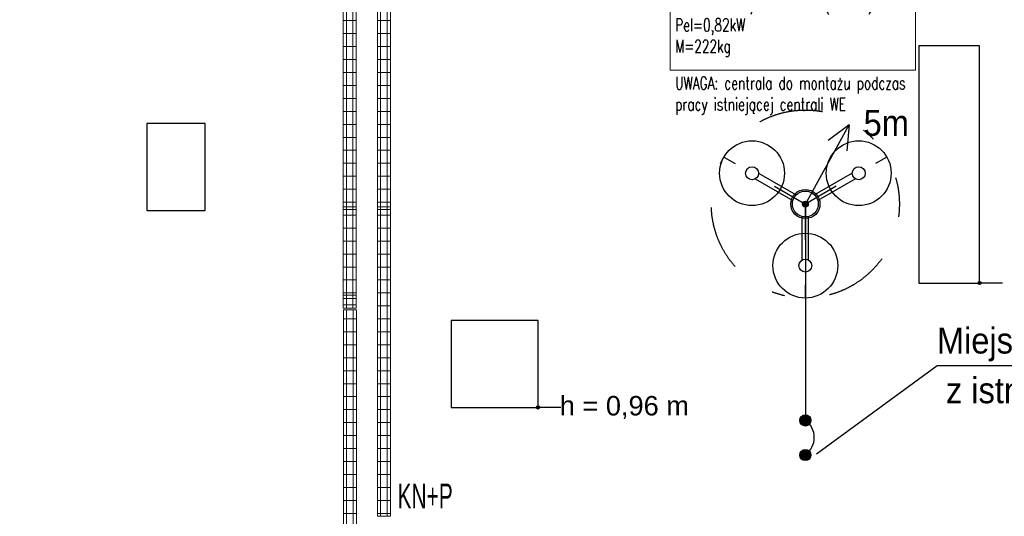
# Model space of a CAD drawing. Header units: millimetres. Extents: x -165365 to -33565, y 7406 to 103342.
# Tile 39 of 256: x -132370 to -124779, y 37477 to 41308. Entities that reach past the tile are written whole.
import ezdxf
from ezdxf.enums import TextEntityAlignment as Align

# ---------------------------------------------------------------- set-up
doc = ezdxf.new("R2010")
doc.units = ezdxf.units.MM
doc.header["$MEASUREMENT"] = 0
for name, pattern in [('ACAD_ISO03W100', [150, 60, -90]), ('DDS_LT8', [259.999998, 20, -69.999999, 100, -69.999999]), ('Wipeout_Contour', [1000, 0, -1000])]:
    doc.linetypes.add(name, pattern=pattern)
for name, color, linetype, lineweight in [('2DE_PRO_CblfEZ', 80, 'Continuous', 15), ('CP_DETAL', 33, 'Continuous', 9), ('HVAC_WENTYLACJA_ETYKIETY', 3, 'Continuous', 18)]:
    doc.layers.add(name, color=color, linetype=linetype, lineweight=lineweight)
for name, color, linetype in [('ELEK CIENKIE', 80, 'Continuous'), ('ELEK ODGROMÓWKA', 214, 'Continuous'), ('ELEK OPIS', 140, 'Continuous'), ('Linia', 252, 'Continuous'), ('Słup', 252, 'Continuous'), ('Tekst', 252, 'Continuous')]:
    doc.layers.add(name, color=color, linetype=linetype)
doc.styles.add('Arial', font='arial.ttf')
doc.styles.add('CP_ATTR', font='arial.ttf')
doc.styles.add('Times new roman', font='arial.ttf')
pattern_1 = [(90, (-3e-14, -25), (-100, 6e-15), [])]

# ---------------------------------------------------------------- blocks, each defined once
blk = doc.blocks.new('A$C67C5DD4D')
at = {"layer": 'Tekst', "insert": (26699.2, 20658.3), "char_height": 150, "attachment_point": 2, "style": 'Times new roman'}
blk.add_mtext('\\A1;{\\fArial|b0|i0|c0|p38;h = 0,96 m}', dxfattribs=at)
at = {"color": 254, "linetype": 'Wipeout_Contour', "lineweight": 0, "ltscale": 522636.766043}
blk.add_wipeout([(28968.5, 21529.5), (29438.5, 21529.5), (29438.5, 23359.5), (28968.5, 23359.5)], dxfattribs=at).dxf.layer = 'Słup'
at = {"color": 254, "linetype": 'Wipeout_Contour', "lineweight": 0, "ltscale": 545506.807635}
blk.add_wipeout([(23018.5, 22090), (23468.5, 22090), (23468.5, 22760), (23018.5, 22760)], dxfattribs=at).dxf.layer = 'Słup'
at = {"color": 254, "linetype": 'Wipeout_Contour', "lineweight": 0, "ltscale": 534413.620681}
blk.add_wipeout([(25363.5, 20570), (26033.5, 20570), (26033.5, 21240), (25363.5, 21240)], dxfattribs=at).dxf.layer = 'Słup'
at = {"layer": 'Linia', "linetype": 'Continuous'}
for points in [[(29451, 21529.5), (29450.1, 21534.3), (29447.4, 21538.3), (29443.3, 21541.1), (29438.5, 21542), (29433.7, 21541.1), (29429.7, 21538.3), (29427, 21534.3), (29426, 21529.5), (29427, 21524.7), (29429.7, 21520.7), (29433.7, 21518), (29438.5, 21517), (29443.3, 21518), (29447.4, 21520.7), (29450.1, 21524.7)], [(26046, 20570), (26045.1, 20574.8), (26042.4, 20578.8), (26038.3, 20581.5), (26033.5, 20582.5), (26028.7, 20581.5), (26024.7, 20578.8), (26022, 20574.8), (26021, 20570), (26022, 20565.2), (26024.7, 20561.2), (26028.7, 20558.5), (26033.5, 20557.5), (26038.3, 20558.5), (26042.4, 20561.2), (26045.1, 20565.2)]]:
    blk.add_hatch(color=256, dxfattribs=at).paths.add_polyline_path(points)
at = {"layer": 'Linia'}
for p, q in [((29615.3, 21529.5), (29451, 21529.5)), ((26210.3, 20570), (26046, 20570))]:
    blk.add_line(p, q, dxfattribs=at)
for centre in [(29438.5, 21529.5), (26033.5, 20570)]:
    blk.add_circle(centre, 12.5, dxfattribs=at)
at = {"layer": 'Słup'}
for p, q in [((29438.5, 23359.5), (28968.5, 23359.5)), ((28968.5, 23359.5), (28968.5, 21529.5)), ((29438.5, 21529.5), (29438.5, 23359.5)), ((23468.5, 22760), (23018.5, 22760)), ((23018.5, 22760), (23018.5, 22090)), ((23468.5, 22090), (23468.5, 22760)), ((23018.5, 22090), (23468.5, 22090)), ((28968.5, 21529.5), (29438.5, 21529.5)), ((26033.5, 21240), (25363.5, 21240)), ((25363.5, 21240), (25363.5, 20570)), ((26033.5, 20570), (26033.5, 21240)), ((25363.5, 20570), (26033.5, 20570))]:
    blk.add_line(p, q, dxfattribs=at)
blk = doc.blocks.new('spód iglica')
at = {"layer": 'ELEK ODGROMÓWKA', "color": 7, "linetype": 'DDS_LT8'}
for p in [(-10292.7, 36525.1), (-10041.6, 36525.1), (-10167.2, 36307.6)]:
    blk.add_line(p, (-10167.2, 36452.6), dxfattribs=at)
at = {"layer": 'ELEK ODGROMÓWKA', "color": 7}
for p, q in [((-10239.4, 36500.1), (-10181.4, 36466.6)), ((-10094.9, 36500.1), (-10152.9, 36466.6)), ((-10244.4, 36491.4), (-10186.4, 36457.9)), ((-10089.9, 36491.4), (-10147.9, 36457.9)), ((-10172.2, 36366.3), (-10172.2, 36433.2)), ((-10162.2, 36366.3), (-10162.2, 36433.2))]:
    blk.add_line(p, q, dxfattribs=at)
at = {"layer": 'ELEK ODGROMÓWKA', "color": 7, "linetype": 'DDS_LT8'}
blk.add_circle((-10167.2, 36452.6), 145, dxfattribs=at)
at = {"layer": 'ELEK ODGROMÓWKA', "color": 7}
for centre, radius in [((-10249.4, 36500.1), 50), ((-10084.9, 36500.1), 50), ((-10249.4, 36500.1), 10), ((-10084.9, 36500.1), 10), ((-10167.2, 36452.6), 20), ((-10167.2, 36357.6), 50), ((-10167.2, 36357.6), 10)]:
    blk.add_circle(centre, radius, dxfattribs=at)
blk = doc.blocks.new('iglica')
at = {"layer": 'ELEK ODGROMÓWKA'}
blk.add_hatch(color=256, dxfattribs=at).paths.add_polyline_path([(1043.59, -4064.29, 1), (1039.09, -4064.29, 1)])
for p, q in [((1041.34, -4064.29), (1075.18, -4003.1)), ((1075.18, -4003.1), (1059.04, -4015.3)), ((1075.18, -4003.1), (1073.42, -4023.25))]:
    blk.add_line(p, q, dxfattribs=at)
for radius in [11.25, 2.25]:
    blk.add_circle((1041.34, -4064.29), radius, dxfattribs=at)
blk = doc.blocks.new('2dcblcf_seg_100kp1')
for p, q in [((0, 0), (0, 100)), ((0, 100), (100, 100)), ((100, 0), (100, 100)), ((0, 0), (100, 0))]:
    blk.add_line(p, q)
at = {"layer": 'CP_DETAL'}
for p, q in [((100, 75), (0, 75)), ((0, 25), (100, 25))]:
    blk.add_line(p, q, dxfattribs=at)
blk = doc.blocks.new('2dcblcf_seg_100kp2')
for p, q in [((0, 0), (0, 100)), ((0, 100), (100, 100)), ((100, 0), (100, 100)), ((0, 0), (100, 0))]:
    blk.add_line(p, q)
at = {"layer": 'CP_DETAL'}
for p, q in [((100, 75), (0, 75)), ((0, 25), (100, 25))]:
    blk.add_line(p, q, dxfattribs=at)
blk = doc.blocks.new('2dcblf_korcf54_koll_b100_h054_r220_w090_l200_f0mnyj4')
blk.add_blockref('2dcblcf_seg_100kp1', (0, -50))
at = {"rotation": 90}
blk.add_blockref('2dcblcf_seg_100kp2', (100, -50), dxfattribs=at)
at = {"linetype": 'ByBlock', "style": 'CP_ATTR', "flags": 9}
for tag in ['COUPLERS', 'NAME', 'COVER', 'DIVIDER', 'WEIGHT', 'OTHER', 'MOUNTINGS', 'MOUNTDIST', 'PRODUCER', 'ORDER-NO', 'GROUP', 'NUMBER']:
    blk.add_attdef(tag, text='', height=0.00005, dxfattribs=at).set_placement((0, 0), align=Align.MIDDLE_LEFT)
blk = doc.blocks.new('2Dcblfmark100')
at = {"color": 3}
for p, q in [((-10, -50), (-10, 50)), ((10, -50), (10, 50))]:
    blk.add_line(p, q, dxfattribs=at)
blk = doc.blocks.new('2dcblf_korcf54v_b100_h054_zaj9g3x')
at = {"layer": 'CP_DETAL'}
h = blk.add_hatch(dxfattribs=at)
h.set_pattern_fill('_USER', color=256, scale=100, angle=90, style=0, pattern_type=0)
h.set_pattern_definition(pattern_1)
h.paths.add_polyline_path([(0, 50), (3671.3, 50), (3671.3, -50), (0, -50)])
for p, q in [((0, -50), (0, 50)), ((0, 50), (3671.3, 50)), ((3671.3, -50), (3671.3, 50)), ((0, -50), (3671.3, -50))]:
    blk.add_line(p, q)
for p, q in [((3671.3, 25), (0, 25)), ((0, -25), (3671.3, -25))]:
    blk.add_line(p, q, dxfattribs=at)
blk.add_blockref('2Dcblfmark100', (3000, 0))
at = {"linetype": 'ByBlock', "style": 'CP_ATTR', "flags": 9}
for tag in ['NAME', 'NUMBER', 'GROUP', 'ORDER-NO', 'PRODUCER', 'COUPLERS', 'MOUNTDIST', 'MOUNTINGS', 'OTHER', 'WEIGHT', 'DIVIDER', 'COVER']:
    blk.add_attdef(tag, text='', height=0.00005, dxfattribs=at).set_placement((-0.1, 0), align=Align.MIDDLE_LEFT)
blk = doc.blocks.new('2dcblf_korcf54v_b100_h054_3wdy04')
at = {"layer": 'CP_DETAL'}
h = blk.add_hatch(dxfattribs=at)
h.set_pattern_fill('_USER', color=256, scale=100, angle=90, style=0, pattern_type=0)
h.set_pattern_definition(pattern_1)
h.paths.add_polyline_path([(0, 50), (1852.9, 50), (1852.9, -50), (0, -50)])
for p, q in [((0, -50), (0, 50)), ((0, 50), (1852.9, 50)), ((1852.9, -50), (1852.9, 50)), ((0, -50), (1852.9, -50))]:
    blk.add_line(p, q)
for p, q in [((1852.9, 25), (0, 25)), ((0, -25), (1852.9, -25))]:
    blk.add_line(p, q, dxfattribs=at)
at = {"linetype": 'ByBlock', "style": 'CP_ATTR', "flags": 9}
for tag in ['NAME', 'NUMBER', 'GROUP', 'ORDER-NO', 'PRODUCER', 'COUPLERS', 'MOUNTDIST', 'MOUNTINGS', 'OTHER', 'WEIGHT', 'DIVIDER', 'COVER']:
    blk.add_attdef(tag, text='', height=0.00005, dxfattribs=at).set_placement((-0.1, 0), align=Align.MIDDLE_LEFT)
blk = doc.blocks.new('2dcblf_korcf54v_b100_h054_z6gzz3a')
at = {"layer": 'CP_DETAL'}
h = blk.add_hatch(dxfattribs=at)
h.set_pattern_fill('_USER', color=256, scale=100, angle=90, style=0, pattern_type=0)
h.set_pattern_definition(pattern_1)
h.paths.add_polyline_path([(0, 50), (5376.6, 50), (5376.6, -50), (0, -50)])
for p, q in [((0, -50), (0, 50)), ((0, 50), (5376.6, 50)), ((5376.6, -50), (5376.6, 50)), ((0, -50), (5376.6, -50))]:
    blk.add_line(p, q)
for p, q in [((5376.6, 25), (0, 25)), ((0, -25), (5376.6, -25))]:
    blk.add_line(p, q, dxfattribs=at)
blk.add_blockref('2Dcblfmark100', (3000, 0))
at = {"linetype": 'ByBlock', "style": 'CP_ATTR', "flags": 9}
for tag in ['NAME', 'NUMBER', 'GROUP', 'ORDER-NO', 'PRODUCER', 'COUPLERS', 'MOUNTDIST', 'MOUNTINGS', 'OTHER', 'WEIGHT', 'DIVIDER', 'COVER']:
    blk.add_attdef(tag, text='', height=0.00005, dxfattribs=at).set_placement((-0.1, 0), align=Align.MIDDLE_LEFT)

msp = doc.modelspace()

# ---------------------------------------------------------------- block references
msp.add_blockref('A$C67C5DD4D', (-154407.14734, 17746.99902))

# ---------------------------------------------------------------- next in the draw order: hatches: boundary and pattern name
at = {"layer": 'ELEK ODGROMÓWKA'}
h = msp.add_hatch(color=256, dxfattribs=at)
h.dxf.hatch_style = 1
h.paths.add_polyline_path([(-126268.95384, 38216.75, -1), (-126355.68568, 38216.75, -1)])
h = msp.add_hatch(color=256, dxfattribs=at)
h.dxf.hatch_style = 1
h.paths.add_polyline_path([(-126268.95384, 37949.768, -1), (-126355.68568, 37949.768, -1)])

# ---------------------------------------------------------------- next in the draw order: linework, layer by layer
at = {"layer": 'ELEK CIENKIE', "color": 232, "linetype": 'ACAD_ISO03W100', "ltscale": 3}
msp.add_circle((-126312.31976, 39885.75), 7540, dxfattribs=at)
at = {"layer": 'ELEK ODGROMÓWKA'}
msp.add_line((-126312.31976, 39885.75), (-126312.31976, 38216.75), dxfattribs=at)
for centre in [(-126312.31976, 38216.75), (-126312.31976, 37949.768)]:
    msp.add_circle(centre, 43.36592, dxfattribs=at)
at = {"layer": 'ELEK ODGROMÓWKA', "ltscale": 0.5}
msp.add_arc((-126409.90314, 38085.22925), 166.16002, 306.545119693, 53.454880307, dxfattribs=at)
at = {"layer": 'ELEK OPIS'}
for p, q in [((-125295.22533, 38637.99037), (-126225.96222, 37955.89567)), ((-121350.35772, 38637.99037), (-125295.22533, 38637.99037))]:
    msp.add_line(p, q, dxfattribs=at)
at = {"layer": 'HVAC_WENTYLACJA_ETYKIETY'}
msp.add_lwpolyline([(-127354.18041, 41665.69233), (-125463.17285, 41665.69233), (-125463.17285, 40918.77116), (-127354.18041, 40918.77116)], close=True, dxfattribs=at)

# ---------------------------------------------------------------- next in the draw order: block references
at = {"layer": '2DE_PRO_CblfEZ'}
for name, p, rotation in [('2dcblf_korcf54v_b100_h054_zaj9g3x', (-129825.41648, 42853.85497), 270), ('2dcblf_korcf54v_b100_h054_z6gzz3a', (-129561.92421, 42853.82908), 270), ('2dcblf_korcf54_koll_b100_h054_r220_w090_l200_f0mnyj4', (-129825.41648, 39182.50763), 270), ('2dcblf_korcf54v_b100_h054_3wdy04', (-129823.9299, 39069.92473), 270.0000000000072)]:
    msp.add_blockref(name, p, dxfattribs=dict(at, rotation=rotation))
at = {"layer": 'ELEK ODGROMÓWKA', "xscale": 5, "yscale": 5, "zscale": 5}
msp.add_blockref('spód iglica', (-75476.53649, -142377.20405), dxfattribs=at)
at = {"layer": 'ELEK ODGROMÓWKA', "ltscale": 0.2, "xscale": 10, "yscale": 10, "zscale": 10}
msp.add_blockref('iglica', (-136725.71224, 80528.66145), dxfattribs=at)

# ---------------------------------------------------------------- next in the draw order: texts
at = {"layer": '2DE_PRO_CblfEZ', "style": 'Arial', "width": 0.6}
msp.add_text('KN+P', height=192.456, dxfattribs=at).set_placement((-129456.78781, 37537.58319))
at = {"layer": 'ELEK OPIS', "style": 'Arial', "width": 0.9}
for s, p in [('5m', (-125863.45904, 40411.3674)), ('Miejsce połaczenia projektowanych ', (-125298.51254, 38732.79213)), (' z istniejącymi zwodami poziomymi', (-125298.51254, 38349.20742))]:
    msp.add_text(s, height=200, dxfattribs=at).set_placement(p)
at = {"layer": 'HVAC_WENTYLACJA_ETYKIETY', "char_height": 98, "width": 2365.2602815, "attachment_point": 1}
for s, insert in [('\\Fromans|c238;\\W0.7;Centrala wentylacyjna WE\\PVw=2750m3/h+20%rez (300Pa)\\PPel=0,82kW\\PM=222kg', (-127316.2063, 41642.59316)), ('\\Fromans|c238;\\W0.7;UWAGA: centrala do montażu podczas \\Ppracy istniejącej centrali WE', (-127316.2063, 40867.90008))]:
    msp.add_mtext(s, dxfattribs=dict(at, insert=insert))

doc.saveas('drawing.dxf')
